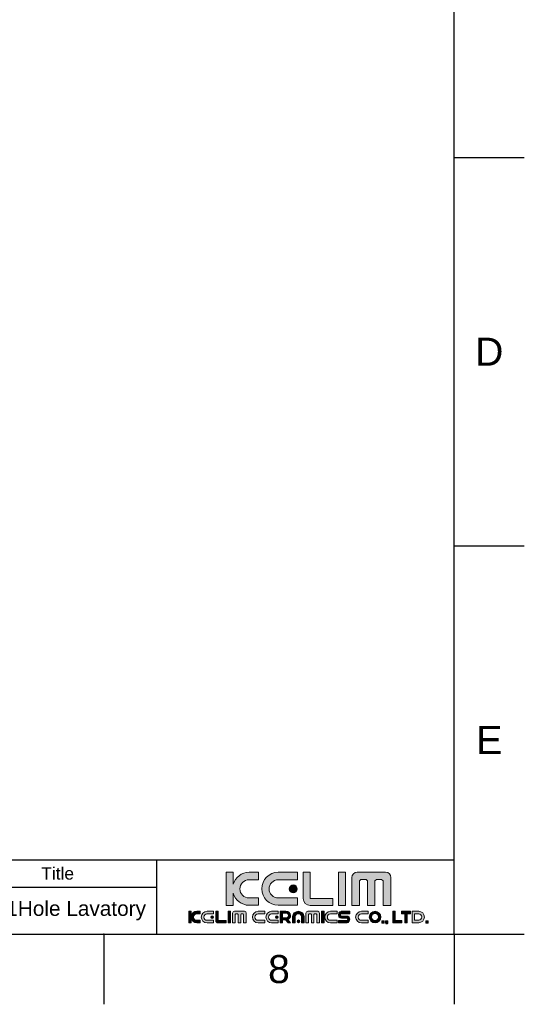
# Model space of a CAD drawing. Header units: millimetres. Extents: x 601 to 1195, y -13 to 407.
# Tile 3 of 4: x 1093 to 1195, y -13 to 185. Entities that reach past the tile are written whole.
import ezdxf

# ---------------------------------------------------------------- set-up
doc = ezdxf.new("R2010")
doc.units = ezdxf.units.MM
doc.header["$LTSCALE"] = 0.1
doc.layers.add('FORM', color=7, linetype='Continuous')
doc.layers.add('TEXT', color=2, linetype='Continuous')
doc.styles.get("Standard").update_dxf_attribs({"font": 'arial_0.ttf'})

msp = doc.modelspace()

# ---------------------------------------------------------------- hatches: boundary and pattern name
at = {"layer": 'TEXT'}
h = msp.add_hatch(color=2, dxfattribs=at)
h.dxf.hatch_style = 2
edge = h.paths.add_edge_path()
edge.add_spline(control_points=[(1141.396, 8.181), (1141.396, 8.181), (1139.467, 8.181), (1139.467, 8.181), (1138.452, 8.181), (1137.635, 8.999), (1137.635, 10.01), (1137.635, 11.026), (1138.452, 11.843), (1139.467, 11.843), (1139.467, 11.843), (1141.396, 11.843), (1141.396, 11.843), (1141.396, 11.843), (1141.396, 13.357), (1141.396, 13.357), (1141.396, 13.357), (1139.489, 13.357), (1139.489, 13.357), (1137.963, 13.357), (1136.682, 12.334), (1136.291, 10.935), (1136.291, 10.935), (1136.291, 13.405), (1136.291, 13.405), (1136.291, 13.405), (1134.88, 13.405), (1134.88, 13.405), (1134.88, 13.405), (1134.88, 6.667), (1134.88, 6.667), (1134.88, 6.667), (1136.291, 6.667), (1136.291, 6.667), (1136.291, 6.667), (1136.291, 9.139), (1136.291, 9.139), (1136.682, 7.74), (1137.963, 6.714), (1139.489, 6.714), (1139.489, 6.714), (1141.396, 6.714), (1141.396, 6.714), (1141.396, 6.714), (1141.396, 8.181), (1141.396, 8.181)], knot_values=[0, 0, 0, 0, 1, 1, 1, 2, 2, 2, 3, 3, 3, 4, 4, 4, 5, 5, 5, 6, 6, 6, 7, 7, 7, 8, 8, 8, 9, 9, 9, 10, 10, 10, 11, 11, 11, 12, 12, 12, 13, 13, 13, 14, 14, 14, 15, 15, 15, 15], degree=3, periodic=0)
h = msp.add_hatch(color=256, dxfattribs=at)
h.dxf.hatch_style = 2
edge = h.paths.add_edge_path()
edge.add_spline(control_points=[(1145.379, 6.714), (1145.379, 6.714), (1149.219, 6.714), (1149.219, 6.714), (1149.219, 6.714), (1149.219, 8.181), (1149.219, 8.181), (1149.219, 8.181), (1145.354, 8.181), (1145.354, 8.181), (1144.342, 8.181), (1143.524, 8.999), (1143.524, 10.01), (1143.524, 11.026), (1144.341, 11.843), (1145.354, 11.843), (1145.354, 11.843), (1149.219, 11.843), (1149.219, 11.843), (1149.219, 11.843), (1149.219, 13.357), (1149.219, 13.357), (1149.219, 13.357), (1145.379, 13.357), (1145.379, 13.357), (1143.542, 13.357), (1142.057, 11.875), (1142.057, 10.036), (1142.057, 8.202), (1143.542, 6.714), (1145.379, 6.714)], knot_values=[0, 0, 0, 0, 1, 1, 1, 2, 2, 2, 3, 3, 3, 4, 4, 4, 5, 5, 5, 6, 6, 6, 7, 7, 7, 8, 8, 8, 9, 9, 9, 10, 10, 10, 10], degree=3, periodic=0)
h = msp.add_hatch(color=2, dxfattribs=at)
h.dxf.hatch_style = 2
edge = h.paths.add_edge_path()
edge.add_spline(control_points=[(1151.823, 6.662), (1151.823, 6.662), (1156.362, 6.662), (1156.362, 6.662), (1156.362, 6.662), (1156.362, 8.076), (1156.362, 8.076), (1156.362, 8.076), (1151.833, 8.076), (1151.833, 8.076), (1151.833, 8.076), (1151.828, 8.061), (1151.828, 8.061), (1151.828, 8.061), (1151.828, 13.405), (1151.828, 13.405), (1151.828, 13.405), (1150.413, 13.405), (1150.413, 13.405), (1150.413, 13.405), (1150.413, 8.076), (1150.413, 8.076), (1150.413, 8.076), (1150.408, 8.081), (1150.408, 8.081), (1150.408, 7.296), (1151.045, 6.656), (1151.833, 6.656), (1151.833, 6.656), (1151.823, 6.662), (1151.823, 6.662)], knot_values=[0, 0, 0, 0, 1, 1, 1, 2, 2, 2, 3, 3, 3, 4, 4, 4, 5, 5, 5, 6, 6, 6, 7, 7, 7, 8, 8, 8, 9, 9, 9, 10, 10, 10, 10], degree=3, periodic=0)
h = msp.add_hatch(color=2, dxfattribs=at)
h.dxf.hatch_style = 2
h.paths.add_polyline_path([(1158.953, 13.405), (1157.54, 13.405), (1157.54, 6.667), (1158.953, 6.667)])
h = msp.add_hatch(color=2, dxfattribs=at)
h.dxf.hatch_style = 2
edge = h.paths.add_edge_path()
edge.add_spline(control_points=[(1167.027, 13.373), (1167.027, 13.373), (1161.274, 13.373), (1161.274, 13.373), (1160.682, 13.373), (1160.203, 12.897), (1160.203, 12.31), (1160.203, 12.31), (1160.203, 6.677), (1160.203, 6.677), (1160.203, 6.677), (1161.732, 6.677), (1161.732, 6.677), (1161.732, 6.677), (1161.732, 11.612), (1161.732, 11.612), (1161.732, 11.612), (1162.049, 11.933), (1162.049, 11.933), (1162.049, 11.933), (1163.074, 11.933), (1163.074, 11.933), (1163.074, 11.933), (1163.394, 11.612), (1163.394, 11.612), (1163.394, 11.612), (1163.394, 6.677), (1163.394, 6.677), (1163.394, 6.677), (1164.87, 6.677), (1164.87, 6.677), (1164.87, 6.677), (1164.87, 11.612), (1164.87, 11.612), (1164.87, 11.612), (1165.193, 11.933), (1165.193, 11.933), (1165.193, 11.933), (1166.214, 11.933), (1166.214, 11.933), (1166.214, 11.933), (1166.532, 11.612), (1166.532, 11.612), (1166.532, 11.612), (1166.532, 6.677), (1166.532, 6.677), (1166.532, 6.677), (1168.097, 6.677), (1168.097, 6.677), (1168.097, 6.677), (1168.097, 12.31), (1168.097, 12.31), (1168.097, 12.897), (1167.616, 13.373), (1167.027, 13.373)], knot_values=[0, 0, 0, 0, 1, 1, 1, 2, 2, 2, 3, 3, 3, 4, 4, 4, 5, 5, 5, 6, 6, 6, 7, 7, 7, 8, 8, 8, 9, 9, 9, 10, 10, 10, 11, 11, 11, 12, 12, 12, 13, 13, 13, 14, 14, 14, 15, 15, 15, 16, 16, 16, 17, 17, 17, 18, 18, 18, 18], degree=3, periodic=0)
h = msp.add_hatch(color=2, dxfattribs=at)
h.dxf.hatch_style = 2
edge = h.paths.add_edge_path()
edge.add_spline(control_points=[(1147.6, 10.01), (1147.6, 9.57), (1147.956, 9.207), (1148.399, 9.207), (1148.841, 9.207), (1149.2, 9.57), (1149.2, 10.01), (1149.2, 10.455), (1148.841, 10.811), (1148.399, 10.811), (1147.956, 10.811), (1147.6, 10.455), (1147.6, 10.01)], knot_values=[0, 0, 0, 0, 1, 1, 1, 2, 2, 2, 3, 3, 3, 4, 4, 4, 4], degree=3, periodic=0)
h = msp.add_hatch(color=2, dxfattribs=at)
h.dxf.hatch_style = 2
edge = h.paths.add_edge_path()
edge.add_spline(control_points=[(1127.829, 4.636), (1127.829, 4.636), (1127.829, 5.5), (1127.829, 5.5), (1127.829, 5.5), (1127.337, 5.5), (1127.337, 5.5), (1127.337, 5.5), (1127.337, 3.15), (1127.337, 3.15), (1127.337, 3.15), (1127.829, 3.15), (1127.829, 3.15), (1127.829, 3.15), (1127.829, 4.016), (1127.829, 4.016), (1127.964, 3.527), (1128.411, 3.167), (1128.945, 3.167), (1128.945, 3.167), (1129.609, 3.167), (1129.609, 3.167), (1129.609, 3.167), (1129.609, 3.678), (1129.609, 3.678), (1129.609, 3.678), (1128.936, 3.678), (1128.936, 3.678), (1128.582, 3.678), (1128.297, 3.964), (1128.297, 4.316), (1128.297, 4.671), (1128.582, 4.955), (1128.936, 4.955), (1128.936, 4.955), (1129.609, 4.955), (1129.609, 4.955), (1129.609, 4.955), (1129.609, 5.484), (1129.609, 5.484), (1129.609, 5.484), (1128.945, 5.484), (1128.945, 5.484), (1128.411, 5.484), (1127.964, 5.125), (1127.829, 4.636)], knot_values=[0, 0, 0, 0, 1, 1, 1, 2, 2, 2, 3, 3, 3, 4, 4, 4, 5, 5, 5, 6, 6, 6, 7, 7, 7, 8, 8, 8, 9, 9, 9, 10, 10, 10, 11, 11, 11, 12, 12, 12, 13, 13, 13, 14, 14, 14, 15, 15, 15, 15], degree=3, periodic=0)
h = msp.add_hatch(color=2, dxfattribs=at)
h.dxf.hatch_style = 2
edge = h.paths.add_edge_path()
edge.add_spline(control_points=[(1129.84, 4.326), (1129.84, 3.686), (1130.358, 3.167), (1130.998, 3.167), (1130.998, 3.167), (1132.338, 3.167), (1132.338, 3.167), (1132.338, 3.167), (1132.338, 3.678), (1132.338, 3.678), (1132.338, 3.678), (1130.99, 3.678), (1130.99, 3.678), (1130.637, 3.678), (1130.351, 3.964), (1130.351, 4.316), (1130.351, 4.671), (1130.636, 4.955), (1130.99, 4.955), (1130.99, 4.955), (1132.338, 4.955), (1132.338, 4.955), (1132.338, 4.955), (1132.338, 5.484), (1132.338, 5.484), (1132.338, 5.484), (1130.998, 5.484), (1130.998, 5.484), (1130.358, 5.484), (1129.84, 4.966), (1129.84, 4.326)], knot_values=[0, 0, 0, 0, 1, 1, 1, 2, 2, 2, 3, 3, 3, 4, 4, 4, 5, 5, 5, 6, 6, 6, 7, 7, 7, 8, 8, 8, 9, 9, 9, 10, 10, 10, 10], degree=3, periodic=0)
h = msp.add_hatch(color=2, dxfattribs=at)
h.dxf.hatch_style = 2
edge = h.paths.add_edge_path()
edge.add_spline(control_points=[(1131.773, 4.316), (1131.773, 4.162), (1131.897, 4.037), (1132.052, 4.037), (1132.206, 4.037), (1132.331, 4.162), (1132.331, 4.316), (1132.331, 4.471), (1132.206, 4.596), (1132.052, 4.596), (1131.897, 4.596), (1131.773, 4.471), (1131.773, 4.316)], knot_values=[0, 0, 0, 0, 1, 1, 1, 2, 2, 2, 3, 3, 3, 4, 4, 4, 4], degree=3, periodic=0)
h = msp.add_hatch(color=2, dxfattribs=at)
h.dxf.hatch_style = 2
edge = h.paths.add_edge_path()
edge.add_spline(control_points=[(1133.247, 3.637), (1133.247, 3.637), (1133.247, 5.5), (1133.247, 5.5), (1133.247, 5.5), (1132.754, 5.5), (1132.754, 5.5), (1132.754, 5.5), (1132.754, 3.642), (1132.754, 3.642), (1132.754, 3.642), (1132.752, 3.644), (1132.752, 3.644), (1132.752, 3.369), (1132.974, 3.147), (1133.249, 3.147), (1133.249, 3.147), (1133.246, 3.149), (1133.246, 3.149), (1133.246, 3.149), (1134.829, 3.149), (1134.829, 3.149), (1134.829, 3.149), (1134.829, 3.642), (1134.829, 3.642), (1134.829, 3.642), (1133.249, 3.642), (1133.249, 3.642), (1133.249, 3.642), (1133.247, 3.637), (1133.247, 3.637)], knot_values=[0, 0, 0, 0, 1, 1, 1, 2, 2, 2, 3, 3, 3, 4, 4, 4, 5, 5, 5, 6, 6, 6, 7, 7, 7, 8, 8, 8, 9, 9, 9, 10, 10, 10, 10], degree=3, periodic=0)
h = msp.add_hatch(color=2, dxfattribs=at)
h.dxf.hatch_style = 2
h.paths.add_polyline_path([(1135.24, 3.15), (1135.732, 3.15), (1135.732, 5.5), (1135.24, 5.5)])
h = msp.add_hatch(color=2, dxfattribs=at)
h.dxf.hatch_style = 2
edge = h.paths.add_edge_path()
edge.add_spline(control_points=[(1138.548, 5.489), (1138.548, 5.489), (1136.542, 5.489), (1136.542, 5.489), (1136.335, 5.489), (1136.169, 5.323), (1136.169, 5.119), (1136.169, 5.119), (1136.169, 3.154), (1136.169, 3.154), (1136.169, 3.154), (1136.702, 3.154), (1136.702, 3.154), (1136.702, 3.154), (1136.702, 4.875), (1136.702, 4.875), (1136.702, 4.875), (1136.812, 4.987), (1136.812, 4.987), (1136.812, 4.987), (1137.17, 4.987), (1137.17, 4.987), (1137.17, 4.987), (1137.281, 4.875), (1137.281, 4.875), (1137.281, 4.875), (1137.281, 3.154), (1137.281, 3.154), (1137.281, 3.154), (1137.796, 3.154), (1137.796, 3.154), (1137.796, 3.154), (1137.796, 4.875), (1137.796, 4.875), (1137.796, 4.875), (1137.909, 4.987), (1137.909, 4.987), (1137.909, 4.987), (1138.265, 4.987), (1138.265, 4.987), (1138.265, 4.987), (1138.376, 4.875), (1138.376, 4.875), (1138.376, 4.875), (1138.376, 3.154), (1138.376, 3.154), (1138.376, 3.154), (1138.922, 3.154), (1138.922, 3.154), (1138.922, 3.154), (1138.922, 5.119), (1138.922, 5.119), (1138.922, 5.323), (1138.754, 5.489), (1138.548, 5.489)], knot_values=[0, 0, 0, 0, 1, 1, 1, 2, 2, 2, 3, 3, 3, 4, 4, 4, 5, 5, 5, 6, 6, 6, 7, 7, 7, 8, 8, 8, 9, 9, 9, 10, 10, 10, 11, 11, 11, 12, 12, 12, 13, 13, 13, 14, 14, 14, 15, 15, 15, 16, 16, 16, 17, 17, 17, 18, 18, 18, 18], degree=3, periodic=0)
h = msp.add_hatch(color=2, dxfattribs=at)
h.dxf.hatch_style = 2
edge = h.paths.add_edge_path()
edge.add_spline(control_points=[(1140.153, 4.326), (1140.153, 3.686), (1140.671, 3.167), (1141.312, 3.167), (1141.312, 3.167), (1142.651, 3.167), (1142.651, 3.167), (1142.651, 3.167), (1142.651, 3.678), (1142.651, 3.678), (1142.651, 3.678), (1141.303, 3.678), (1141.303, 3.678), (1140.95, 3.678), (1140.665, 3.964), (1140.665, 4.316), (1140.665, 4.671), (1140.95, 4.955), (1141.303, 4.955), (1141.303, 4.955), (1142.651, 4.955), (1142.651, 4.955), (1142.651, 4.955), (1142.651, 5.484), (1142.651, 5.484), (1142.651, 5.484), (1141.312, 5.484), (1141.312, 5.484), (1140.671, 5.484), (1140.153, 4.966), (1140.153, 4.326)], knot_values=[0, 0, 0, 0, 1, 1, 1, 2, 2, 2, 3, 3, 3, 4, 4, 4, 5, 5, 5, 6, 6, 6, 7, 7, 7, 8, 8, 8, 9, 9, 9, 10, 10, 10, 10], degree=3, periodic=0)
h = msp.add_hatch(color=2, dxfattribs=at)
h.dxf.hatch_style = 2
edge = h.paths.add_edge_path()
edge.add_spline(control_points=[(1142.882, 4.326), (1142.882, 3.686), (1143.4, 3.167), (1144.04, 3.167), (1144.04, 3.167), (1145.38, 3.167), (1145.38, 3.167), (1145.38, 3.167), (1145.38, 3.678), (1145.38, 3.678), (1145.38, 3.678), (1144.032, 3.678), (1144.032, 3.678), (1143.678, 3.678), (1143.393, 3.964), (1143.393, 4.316), (1143.393, 4.671), (1143.678, 4.955), (1144.032, 4.955), (1144.032, 4.955), (1145.38, 4.955), (1145.38, 4.955), (1145.38, 4.955), (1145.38, 5.484), (1145.38, 5.484), (1145.38, 5.484), (1144.04, 5.484), (1144.04, 5.484), (1143.4, 5.484), (1142.882, 4.966), (1142.882, 4.326)], knot_values=[0, 0, 0, 0, 1, 1, 1, 2, 2, 2, 3, 3, 3, 4, 4, 4, 5, 5, 5, 6, 6, 6, 7, 7, 7, 8, 8, 8, 9, 9, 9, 10, 10, 10, 10], degree=3, periodic=0)
h = msp.add_hatch(color=2, dxfattribs=at)
h.dxf.hatch_style = 2
edge = h.paths.add_edge_path()
edge.add_spline(control_points=[(1144.815, 4.316), (1144.815, 4.162), (1144.939, 4.037), (1145.094, 4.037), (1145.248, 4.037), (1145.373, 4.162), (1145.373, 4.316), (1145.373, 4.471), (1145.248, 4.596), (1145.094, 4.596), (1144.939, 4.596), (1144.815, 4.471), (1144.815, 4.316)], knot_values=[0, 0, 0, 0, 1, 1, 1, 2, 2, 2, 3, 3, 3, 4, 4, 4, 4], degree=3, periodic=0)
h = msp.add_hatch(color=2, dxfattribs=at)
h.dxf.hatch_style = 2
edge = h.paths.add_edge_path()
edge.add_spline(control_points=[(1147.869, 4.634), (1147.869, 5.112), (1147.431, 5.5), (1146.89, 5.5), (1146.89, 5.5), (1146.25, 5.5), (1146.25, 5.5), (1146.25, 5.5), (1145.758, 5.5), (1145.758, 5.5), (1145.758, 5.5), (1145.758, 5.118), (1145.758, 5.118), (1145.758, 5.118), (1145.758, 4.163), (1145.758, 4.163), (1145.758, 4.163), (1145.758, 3.769), (1145.758, 3.769), (1145.758, 3.769), (1145.758, 3.15), (1145.758, 3.15), (1145.758, 3.15), (1146.25, 3.15), (1146.25, 3.15), (1146.25, 3.15), (1146.25, 3.769), (1146.25, 3.769), (1146.25, 3.769), (1146.85, 3.769), (1146.85, 3.769), (1146.85, 3.769), (1147.374, 3.15), (1147.374, 3.15), (1147.374, 3.15), (1147.867, 3.15), (1147.867, 3.15), (1147.867, 3.15), (1147.282, 3.841), (1147.282, 3.841), (1147.627, 3.974), (1147.869, 4.279), (1147.869, 4.634)], knot_values=[0, 0, 0, 0, 1, 1, 1, 2, 2, 2, 3, 3, 3, 4, 4, 4, 5, 5, 5, 6, 6, 6, 7, 7, 7, 8, 8, 8, 9, 9, 9, 10, 10, 10, 11, 11, 11, 12, 12, 12, 13, 13, 13, 14, 14, 14, 14], degree=3, periodic=0)
edge = h.paths.add_edge_path()
edge.add_spline(control_points=[(1146.897, 4.163), (1146.897, 4.163), (1146.25, 4.163), (1146.25, 4.163), (1146.25, 4.163), (1146.25, 5.118), (1146.25, 5.118), (1146.25, 5.118), (1146.897, 5.118), (1146.897, 5.118), (1147.196, 5.118), (1147.436, 4.904), (1147.436, 4.641), (1147.436, 4.377), (1147.196, 4.163), (1146.897, 4.163)], knot_values=[0, 0, 0, 0, 1, 1, 1, 2, 2, 2, 3, 3, 3, 4, 4, 4, 5, 5, 5, 5], degree=3, periodic=0)
h = msp.add_hatch(color=2, dxfattribs=at)
h.dxf.hatch_style = 2
edge = h.paths.add_edge_path()
edge.add_spline(control_points=[(1149.424, 5.484), (1148.785, 5.484), (1148.265, 5.004), (1148.265, 4.409), (1148.265, 4.409), (1148.265, 3.167), (1148.265, 3.167), (1148.265, 3.167), (1148.776, 3.167), (1148.776, 3.167), (1148.776, 3.167), (1148.776, 4.417), (1148.776, 4.417), (1148.776, 4.744), (1149.062, 5.009), (1149.415, 5.009), (1149.769, 5.009), (1150.054, 4.745), (1150.054, 4.417), (1150.054, 4.417), (1150.054, 3.167), (1150.054, 3.167), (1150.054, 3.167), (1150.582, 3.167), (1150.582, 3.167), (1150.582, 3.167), (1150.582, 4.409), (1150.582, 4.409), (1150.582, 5.004), (1150.065, 5.484), (1149.424, 5.484)], knot_values=[0, 0, 0, 0, 1, 1, 1, 2, 2, 2, 3, 3, 3, 4, 4, 4, 5, 5, 5, 6, 6, 6, 7, 7, 7, 8, 8, 8, 9, 9, 9, 10, 10, 10, 10], degree=3, periodic=0)
h = msp.add_hatch(color=2, dxfattribs=at)
h.dxf.hatch_style = 2
edge = h.paths.add_edge_path()
edge.add_spline(control_points=[(1153.323, 5.489), (1153.323, 5.489), (1151.316, 5.489), (1151.316, 5.489), (1151.11, 5.489), (1150.943, 5.323), (1150.943, 5.119), (1150.943, 5.119), (1150.943, 3.154), (1150.943, 3.154), (1150.943, 3.154), (1151.476, 3.154), (1151.476, 3.154), (1151.476, 3.154), (1151.476, 4.875), (1151.476, 4.875), (1151.476, 4.875), (1151.587, 4.987), (1151.587, 4.987), (1151.587, 4.987), (1151.945, 4.987), (1151.945, 4.987), (1151.945, 4.987), (1152.056, 4.875), (1152.056, 4.875), (1152.056, 4.875), (1152.056, 3.154), (1152.056, 3.154), (1152.056, 3.154), (1152.571, 3.154), (1152.571, 3.154), (1152.571, 3.154), (1152.571, 4.875), (1152.571, 4.875), (1152.571, 4.875), (1152.684, 4.987), (1152.684, 4.987), (1152.684, 4.987), (1153.039, 4.987), (1153.039, 4.987), (1153.039, 4.987), (1153.15, 4.875), (1153.15, 4.875), (1153.15, 4.875), (1153.15, 3.154), (1153.15, 3.154), (1153.15, 3.154), (1153.696, 3.154), (1153.696, 3.154), (1153.696, 3.154), (1153.696, 5.119), (1153.696, 5.119), (1153.696, 5.323), (1153.529, 5.489), (1153.323, 5.489)], knot_values=[0, 0, 0, 0, 1, 1, 1, 2, 2, 2, 3, 3, 3, 4, 4, 4, 5, 5, 5, 6, 6, 6, 7, 7, 7, 8, 8, 8, 9, 9, 9, 10, 10, 10, 11, 11, 11, 12, 12, 12, 13, 13, 13, 14, 14, 14, 15, 15, 15, 16, 16, 16, 17, 17, 17, 18, 18, 18, 18], degree=3, periodic=0)
h = msp.add_hatch(color=2, dxfattribs=at)
h.dxf.hatch_style = 2
h.paths.add_polyline_path([(1154.127, 3.15), (1154.62, 3.15), (1154.62, 5.5), (1154.127, 5.5)])
h = msp.add_hatch(color=2, dxfattribs=at)
h.dxf.hatch_style = 2
edge = h.paths.add_edge_path()
edge.add_spline(control_points=[(1154.764, 4.326), (1154.764, 3.686), (1155.282, 3.167), (1155.923, 3.167), (1155.923, 3.167), (1157.262, 3.167), (1157.262, 3.167), (1157.262, 3.167), (1157.262, 3.678), (1157.262, 3.678), (1157.262, 3.678), (1155.914, 3.678), (1155.914, 3.678), (1155.561, 3.678), (1155.276, 3.964), (1155.276, 4.316), (1155.276, 4.671), (1155.561, 4.955), (1155.914, 4.955), (1155.914, 4.955), (1157.262, 4.955), (1157.262, 4.955), (1157.262, 4.955), (1157.262, 5.484), (1157.262, 5.484), (1157.262, 5.484), (1155.923, 5.484), (1155.923, 5.484), (1155.282, 5.484), (1154.764, 4.966), (1154.764, 4.326)], knot_values=[0, 0, 0, 0, 1, 1, 1, 2, 2, 2, 3, 3, 3, 4, 4, 4, 5, 5, 5, 6, 6, 6, 7, 7, 7, 8, 8, 8, 9, 9, 9, 10, 10, 10, 10], degree=3, periodic=0)
h = msp.add_hatch(color=2, dxfattribs=at)
h.dxf.hatch_style = 2
edge = h.paths.add_edge_path()
edge.add_spline(control_points=[(1157.51, 4.768), (1157.51, 4.05), (1158.24, 4.111), (1158.24, 4.111), (1158.24, 4.111), (1158.258, 4.111), (1158.258, 4.111), (1158.258, 4.111), (1159.045, 4.111), (1159.045, 4.111), (1159.045, 4.111), (1159.186, 4.111), (1159.186, 4.111), (1159.186, 4.111), (1159.377, 4.081), (1159.377, 3.897), (1159.377, 3.712), (1159.253, 3.642), (1159.185, 3.642), (1159.185, 3.642), (1157.51, 3.642), (1157.51, 3.642), (1157.51, 3.642), (1157.51, 3.168), (1157.51, 3.168), (1157.51, 3.168), (1159.175, 3.168), (1159.175, 3.168), (1159.175, 3.168), (1159.793, 3.167), (1159.793, 3.884), (1159.793, 4.602), (1159.063, 4.54), (1159.063, 4.54), (1159.063, 4.54), (1159.045, 4.54), (1159.045, 4.54), (1159.045, 4.54), (1158.258, 4.54), (1158.258, 4.54), (1158.258, 4.54), (1158.117, 4.54), (1158.117, 4.54), (1158.117, 4.54), (1157.926, 4.571), (1157.926, 4.755), (1157.926, 4.939), (1158.051, 5.009), (1158.118, 5.009), (1158.118, 5.009), (1159.793, 5.009), (1159.793, 5.009), (1159.793, 5.009), (1159.793, 5.484), (1159.793, 5.484), (1159.793, 5.484), (1158.129, 5.484), (1158.129, 5.484), (1158.129, 5.484), (1157.51, 5.485), (1157.51, 4.768)], knot_values=[0, 0, 0, 0, 1, 1, 1, 2, 2, 2, 3, 3, 3, 4, 4, 4, 5, 5, 5, 6, 6, 6, 7, 7, 7, 8, 8, 8, 9, 9, 9, 10, 10, 10, 11, 11, 11, 12, 12, 12, 13, 13, 13, 14, 14, 14, 15, 15, 15, 16, 16, 16, 17, 17, 17, 18, 18, 18, 19, 19, 19, 20, 20, 20, 20], degree=3, periodic=0)
h = msp.add_hatch(color=2, dxfattribs=at)
h.dxf.hatch_style = 2
edge = h.paths.add_edge_path()
edge.add_spline(control_points=[(1160.985, 4.326), (1160.985, 3.686), (1161.503, 3.167), (1162.144, 3.167), (1162.144, 3.167), (1163.483, 3.167), (1163.483, 3.167), (1163.483, 3.167), (1163.483, 3.678), (1163.483, 3.678), (1163.483, 3.678), (1162.135, 3.678), (1162.135, 3.678), (1161.782, 3.678), (1161.497, 3.964), (1161.497, 4.316), (1161.497, 4.671), (1161.782, 4.955), (1162.135, 4.955), (1162.135, 4.955), (1163.483, 4.955), (1163.483, 4.955), (1163.483, 4.955), (1163.483, 5.484), (1163.483, 5.484), (1163.483, 5.484), (1162.144, 5.484), (1162.144, 5.484), (1161.503, 5.484), (1160.985, 4.966), (1160.985, 4.326)], knot_values=[0, 0, 0, 0, 1, 1, 1, 2, 2, 2, 3, 3, 3, 4, 4, 4, 5, 5, 5, 6, 6, 6, 7, 7, 7, 8, 8, 8, 9, 9, 9, 10, 10, 10, 10], degree=3, periodic=0)
h = msp.add_hatch(color=2, dxfattribs=at)
h.dxf.hatch_style = 2
edge = h.paths.add_edge_path()
edge.add_spline(control_points=[(1164.897, 5.484), (1164.257, 5.484), (1163.738, 4.966), (1163.738, 4.326), (1163.738, 3.686), (1164.257, 3.168), (1164.897, 3.168), (1165.537, 3.168), (1166.055, 3.686), (1166.055, 4.326), (1166.055, 4.966), (1165.537, 5.484), (1164.897, 5.484)], knot_values=[0, 0, 0, 0, 1, 1, 1, 2, 2, 2, 3, 3, 3, 4, 4, 4, 4], degree=3, periodic=0)
edge = h.paths.add_edge_path()
edge.add_spline(control_points=[(1164.897, 3.618), (1164.506, 3.618), (1164.189, 3.935), (1164.189, 4.326), (1164.189, 4.717), (1164.506, 5.034), (1164.897, 5.034), (1165.288, 5.034), (1165.605, 4.717), (1165.605, 4.326), (1165.605, 3.935), (1165.288, 3.618), (1164.897, 3.618)], knot_values=[0, 0, 0, 0, 1, 1, 1, 2, 2, 2, 3, 3, 3, 4, 4, 4, 4], degree=3, periodic=0)
h = msp.add_hatch(color=2, dxfattribs=at)
h.dxf.hatch_style = 2
h.paths.add_polyline_path([(1168.945, 5.5), (1168.452, 5.5), (1168.452, 3.643), (1168.452, 3.15), (1168.945, 3.15), (1170.27, 3.15), (1170.27, 3.643), (1168.945, 3.643)])
h = msp.add_hatch(color=2, dxfattribs=at)
h.dxf.hatch_style = 2
h.paths.add_polyline_path([(1170.891, 5.5), (1170.228, 5.5), (1170.228, 5.007), (1170.891, 5.007), (1170.891, 3.15), (1171.384, 3.15), (1171.384, 5.007), (1172.046, 5.007), (1172.046, 5.5), (1171.384, 5.5)])
h = msp.add_hatch(color=2, dxfattribs=at)
h.dxf.hatch_style = 2
edge = h.paths.add_edge_path()
edge.add_spline(control_points=[(1173.702, 5.492), (1173.702, 5.492), (1172.363, 5.492), (1172.363, 5.492), (1172.363, 5.492), (1172.363, 3.175), (1172.363, 3.175), (1172.363, 3.175), (1173.702, 3.175), (1173.702, 3.175), (1174.343, 3.175), (1174.86, 3.693), (1174.86, 4.334), (1174.86, 4.973), (1174.343, 5.492), (1173.702, 5.492)], knot_values=[0, 0, 0, 0, 1, 1, 1, 2, 2, 2, 3, 3, 3, 4, 4, 4, 5, 5, 5, 5], degree=3, periodic=0)
edge = h.paths.add_edge_path()
edge.add_spline(control_points=[(1173.71, 3.704), (1173.71, 3.704), (1172.856, 3.704), (1172.856, 3.704), (1172.856, 3.704), (1172.856, 4.98), (1172.856, 4.98), (1172.856, 4.98), (1173.71, 4.98), (1173.71, 4.98), (1174.064, 4.98), (1174.349, 4.695), (1174.349, 4.342), (1174.349, 3.988), (1174.064, 3.704), (1173.71, 3.704)], knot_values=[0, 0, 0, 0, 1, 1, 1, 2, 2, 2, 3, 3, 3, 4, 4, 4, 5, 5, 5, 5], degree=3, periodic=0)
h = msp.add_hatch(color=2, dxfattribs=at)
h.dxf.hatch_style = 2
edge = h.paths.add_edge_path()
edge.add_spline(control_points=[(1149.432, 3.743), (1149.277, 3.743), (1149.153, 3.618), (1149.153, 3.463), (1149.153, 3.31), (1149.277, 3.184), (1149.432, 3.184), (1149.586, 3.184), (1149.711, 3.31), (1149.711, 3.463), (1149.711, 3.618), (1149.586, 3.743), (1149.432, 3.743)], knot_values=[0, 0, 0, 0, 1, 1, 1, 2, 2, 2, 3, 3, 3, 4, 4, 4, 4], degree=3, periodic=0)
h = msp.add_hatch(color=2, dxfattribs=at)
h.dxf.hatch_style = 2
h.paths.add_polyline_path([(1166.247, 3.077), (1166.759, 3.077), (1166.759, 3.589), (1166.247, 3.589)])
h = msp.add_hatch(color=2, dxfattribs=at)
h.dxf.hatch_style = 2
h.paths.add_polyline_path([(1166.994, 3.077), (1167.199, 3.077), (1167.056, 2.954), (1167.363, 2.954), (1167.506, 3.077), (1167.506, 3.589), (1166.994, 3.589)])
h = msp.add_hatch(color=2, dxfattribs=at)
h.dxf.hatch_style = 2
h.paths.add_polyline_path([(1175.129, 3.077), (1175.64, 3.077), (1175.64, 3.589), (1175.129, 3.589)])

# ---------------------------------------------------------------- linework, layer by layer
for p, q in [((1180.867, 0.869), (1180.867, 392.586)), ((1180.867, 157.556), (1195.008, 157.556)), ((1180.867, 79.213), (1195.008, 79.213)), ((615.21, 0.869), (1180.867, 0.869)), ((1110.16, 0.869), (1110.16, -13.272)), ((1180.867, 0.869), (1195.008, 0.869)), ((1180.867, 0.869), (1180.867, -13.272))]:
    msp.add_line(p, q)
for p in [(1180.867, 157.556), (1180.867, 79.213), (1110.16, 0.869)]:
    msp.add_point(p)
at = {"layer": 'FORM'}
for p, q in [((910.367, 15.869), (1180.867, 15.869)), ((1120.867, 0.869), (1120.867, 15.869)), ((980.867, 10.369), (1120.867, 10.369))]:
    msp.add_line(p, q, dxfattribs=at)
at = {"layer": 'TEXT', "lineweight": 0}
for points in [[(1158.953, 13.405), (1157.54, 13.405), (1157.54, 6.667), (1158.953, 6.667), (1158.953, 13.405)], [(1135.24, 3.15), (1135.732, 3.15), (1135.732, 5.5), (1135.24, 5.5), (1135.24, 3.15)], [(1154.127, 3.15), (1154.62, 3.15), (1154.62, 5.5), (1154.127, 5.5), (1154.127, 3.15)], [(1168.945, 5.5), (1168.452, 5.5), (1168.452, 3.643), (1168.452, 3.15), (1168.945, 3.15), (1170.27, 3.15), (1170.27, 3.643), (1168.945, 3.643), (1168.945, 5.5)], [(1170.891, 5.5), (1170.228, 5.5), (1170.228, 5.007), (1170.891, 5.007), (1170.891, 3.15), (1171.384, 3.15), (1171.384, 5.007), (1172.046, 5.007), (1172.046, 5.5), (1171.384, 5.5), (1170.891, 5.5)], [(1166.247, 3.077), (1166.759, 3.077), (1166.759, 3.589), (1166.247, 3.589), (1166.247, 3.077)], [(1166.994, 3.077), (1167.199, 3.077), (1167.056, 2.954), (1167.363, 2.954), (1167.506, 3.077), (1167.506, 3.589), (1166.994, 3.589), (1166.994, 3.077)], [(1175.129, 3.077), (1175.64, 3.077), (1175.64, 3.589), (1175.129, 3.589), (1175.129, 3.077)]]:
    msp.add_lwpolyline(points, dxfattribs=at)
for points, knots in [([(1141.396, 8.181), (1141.396, 8.181), (1139.467, 8.181), (1139.467, 8.181), (1138.452, 8.181), (1137.635, 8.999), (1137.635, 10.01), (1137.635, 11.026), (1138.452, 11.843), (1139.467, 11.843), (1139.467, 11.843), (1141.396, 11.843), (1141.396, 11.843), (1141.396, 11.843), (1141.396, 13.357), (1141.396, 13.357), (1141.396, 13.357), (1139.489, 13.357), (1139.489, 13.357), (1137.963, 13.357), (1136.682, 12.334), (1136.291, 10.935), (1136.291, 10.935), (1136.291, 13.405), (1136.291, 13.405), (1136.291, 13.405), (1134.88, 13.405), (1134.88, 13.405), (1134.88, 13.405), (1134.88, 6.667), (1134.88, 6.667), (1134.88, 6.667), (1136.291, 6.667), (1136.291, 6.667), (1136.291, 6.667), (1136.291, 9.139), (1136.291, 9.139), (1136.682, 7.74), (1137.963, 6.714), (1139.489, 6.714), (1139.489, 6.714), (1141.396, 6.714), (1141.396, 6.714), (1141.396, 6.714), (1141.396, 8.181), (1141.396, 8.181)], [0, 0, 0, 0, 1, 1, 1, 2, 2, 2, 3, 3, 3, 4, 4, 4, 5, 5, 5, 6, 6, 6, 7, 7, 7, 8, 8, 8, 9, 9, 9, 10, 10, 10, 11, 11, 11, 12, 12, 12, 13, 13, 13, 14, 14, 14, 15, 15, 15, 15]), ([(1145.379, 6.714), (1145.379, 6.714), (1149.219, 6.714), (1149.219, 6.714), (1149.219, 6.714), (1149.219, 8.181), (1149.219, 8.181), (1149.219, 8.181), (1145.354, 8.181), (1145.354, 8.181), (1144.342, 8.181), (1143.524, 8.999), (1143.524, 10.01), (1143.524, 11.026), (1144.341, 11.843), (1145.354, 11.843), (1145.354, 11.843), (1149.219, 11.843), (1149.219, 11.843), (1149.219, 11.843), (1149.219, 13.357), (1149.219, 13.357), (1149.219, 13.357), (1145.379, 13.357), (1145.379, 13.357), (1143.542, 13.357), (1142.057, 11.875), (1142.057, 10.036), (1142.057, 8.202), (1143.542, 6.714), (1145.379, 6.714)], [0, 0, 0, 0, 1, 1, 1, 2, 2, 2, 3, 3, 3, 4, 4, 4, 5, 5, 5, 6, 6, 6, 7, 7, 7, 8, 8, 8, 9, 9, 9, 10, 10, 10, 10]), ([(1151.823, 6.662), (1151.823, 6.662), (1156.362, 6.662), (1156.362, 6.662), (1156.362, 6.662), (1156.362, 8.076), (1156.362, 8.076), (1156.362, 8.076), (1151.833, 8.076), (1151.833, 8.076), (1151.833, 8.076), (1151.828, 8.061), (1151.828, 8.061), (1151.828, 8.061), (1151.828, 13.405), (1151.828, 13.405), (1151.828, 13.405), (1150.413, 13.405), (1150.413, 13.405), (1150.413, 13.405), (1150.413, 8.076), (1150.413, 8.076), (1150.413, 8.076), (1150.408, 8.081), (1150.408, 8.081), (1150.408, 7.296), (1151.045, 6.656), (1151.833, 6.656), (1151.833, 6.656), (1151.823, 6.662), (1151.823, 6.662)], [0, 0, 0, 0, 1, 1, 1, 2, 2, 2, 3, 3, 3, 4, 4, 4, 5, 5, 5, 6, 6, 6, 7, 7, 7, 8, 8, 8, 9, 9, 9, 10, 10, 10, 10]), ([(1167.027, 13.373), (1167.027, 13.373), (1161.274, 13.373), (1161.274, 13.373), (1160.682, 13.373), (1160.203, 12.897), (1160.203, 12.31), (1160.203, 12.31), (1160.203, 6.677), (1160.203, 6.677), (1160.203, 6.677), (1161.732, 6.677), (1161.732, 6.677), (1161.732, 6.677), (1161.732, 11.612), (1161.732, 11.612), (1161.732, 11.612), (1162.049, 11.933), (1162.049, 11.933), (1162.049, 11.933), (1163.074, 11.933), (1163.074, 11.933), (1163.074, 11.933), (1163.394, 11.612), (1163.394, 11.612), (1163.394, 11.612), (1163.394, 6.677), (1163.394, 6.677), (1163.394, 6.677), (1164.87, 6.677), (1164.87, 6.677), (1164.87, 6.677), (1164.87, 11.612), (1164.87, 11.612), (1164.87, 11.612), (1165.193, 11.933), (1165.193, 11.933), (1165.193, 11.933), (1166.214, 11.933), (1166.214, 11.933), (1166.214, 11.933), (1166.532, 11.612), (1166.532, 11.612), (1166.532, 11.612), (1166.532, 6.677), (1166.532, 6.677), (1166.532, 6.677), (1168.097, 6.677), (1168.097, 6.677), (1168.097, 6.677), (1168.097, 12.31), (1168.097, 12.31), (1168.097, 12.897), (1167.616, 13.373), (1167.027, 13.373)], [0, 0, 0, 0, 1, 1, 1, 2, 2, 2, 3, 3, 3, 4, 4, 4, 5, 5, 5, 6, 6, 6, 7, 7, 7, 8, 8, 8, 9, 9, 9, 10, 10, 10, 11, 11, 11, 12, 12, 12, 13, 13, 13, 14, 14, 14, 15, 15, 15, 16, 16, 16, 17, 17, 17, 18, 18, 18, 18]), ([(1147.6, 10.01), (1147.6, 9.57), (1147.956, 9.207), (1148.399, 9.207), (1148.841, 9.207), (1149.2, 9.57), (1149.2, 10.01), (1149.2, 10.455), (1148.841, 10.811), (1148.399, 10.811), (1147.956, 10.811), (1147.6, 10.455), (1147.6, 10.01)], [0, 0, 0, 0, 1, 1, 1, 2, 2, 2, 3, 3, 3, 4, 4, 4, 4]), ([(1127.829, 4.636), (1127.829, 4.636), (1127.829, 5.5), (1127.829, 5.5), (1127.829, 5.5), (1127.337, 5.5), (1127.337, 5.5), (1127.337, 5.5), (1127.337, 3.15), (1127.337, 3.15), (1127.337, 3.15), (1127.829, 3.15), (1127.829, 3.15), (1127.829, 3.15), (1127.829, 4.016), (1127.829, 4.016), (1127.964, 3.527), (1128.411, 3.167), (1128.945, 3.167), (1128.945, 3.167), (1129.609, 3.167), (1129.609, 3.167), (1129.609, 3.167), (1129.609, 3.678), (1129.609, 3.678), (1129.609, 3.678), (1128.936, 3.678), (1128.936, 3.678), (1128.582, 3.678), (1128.297, 3.964), (1128.297, 4.316), (1128.297, 4.671), (1128.582, 4.955), (1128.936, 4.955), (1128.936, 4.955), (1129.609, 4.955), (1129.609, 4.955), (1129.609, 4.955), (1129.609, 5.484), (1129.609, 5.484), (1129.609, 5.484), (1128.945, 5.484), (1128.945, 5.484), (1128.411, 5.484), (1127.964, 5.125), (1127.829, 4.636)], [0, 0, 0, 0, 1, 1, 1, 2, 2, 2, 3, 3, 3, 4, 4, 4, 5, 5, 5, 6, 6, 6, 7, 7, 7, 8, 8, 8, 9, 9, 9, 10, 10, 10, 11, 11, 11, 12, 12, 12, 13, 13, 13, 14, 14, 14, 15, 15, 15, 15]), ([(1129.84, 4.326), (1129.84, 3.686), (1130.358, 3.167), (1130.998, 3.167), (1130.998, 3.167), (1132.338, 3.167), (1132.338, 3.167), (1132.338, 3.167), (1132.338, 3.678), (1132.338, 3.678), (1132.338, 3.678), (1130.99, 3.678), (1130.99, 3.678), (1130.637, 3.678), (1130.351, 3.964), (1130.351, 4.316), (1130.351, 4.671), (1130.636, 4.955), (1130.99, 4.955), (1130.99, 4.955), (1132.338, 4.955), (1132.338, 4.955), (1132.338, 4.955), (1132.338, 5.484), (1132.338, 5.484), (1132.338, 5.484), (1130.998, 5.484), (1130.998, 5.484), (1130.358, 5.484), (1129.84, 4.966), (1129.84, 4.326)], [0, 0, 0, 0, 1, 1, 1, 2, 2, 2, 3, 3, 3, 4, 4, 4, 5, 5, 5, 6, 6, 6, 7, 7, 7, 8, 8, 8, 9, 9, 9, 10, 10, 10, 10]), ([(1131.773, 4.316), (1131.773, 4.162), (1131.897, 4.037), (1132.052, 4.037), (1132.206, 4.037), (1132.331, 4.162), (1132.331, 4.316), (1132.331, 4.471), (1132.206, 4.596), (1132.052, 4.596), (1131.897, 4.596), (1131.773, 4.471), (1131.773, 4.316)], [0, 0, 0, 0, 1, 1, 1, 2, 2, 2, 3, 3, 3, 4, 4, 4, 4]), ([(1133.247, 3.637), (1133.247, 3.637), (1133.247, 5.5), (1133.247, 5.5), (1133.247, 5.5), (1132.754, 5.5), (1132.754, 5.5), (1132.754, 5.5), (1132.754, 3.642), (1132.754, 3.642), (1132.754, 3.642), (1132.752, 3.644), (1132.752, 3.644), (1132.752, 3.369), (1132.974, 3.147), (1133.249, 3.147), (1133.249, 3.147), (1133.246, 3.149), (1133.246, 3.149), (1133.246, 3.149), (1134.829, 3.149), (1134.829, 3.149), (1134.829, 3.149), (1134.829, 3.642), (1134.829, 3.642), (1134.829, 3.642), (1133.249, 3.642), (1133.249, 3.642), (1133.249, 3.642), (1133.247, 3.637), (1133.247, 3.637)], [0, 0, 0, 0, 1, 1, 1, 2, 2, 2, 3, 3, 3, 4, 4, 4, 5, 5, 5, 6, 6, 6, 7, 7, 7, 8, 8, 8, 9, 9, 9, 10, 10, 10, 10]), ([(1138.548, 5.489), (1138.548, 5.489), (1136.542, 5.489), (1136.542, 5.489), (1136.335, 5.489), (1136.169, 5.323), (1136.169, 5.119), (1136.169, 5.119), (1136.169, 3.154), (1136.169, 3.154), (1136.169, 3.154), (1136.702, 3.154), (1136.702, 3.154), (1136.702, 3.154), (1136.702, 4.875), (1136.702, 4.875), (1136.702, 4.875), (1136.812, 4.987), (1136.812, 4.987), (1136.812, 4.987), (1137.17, 4.987), (1137.17, 4.987), (1137.17, 4.987), (1137.281, 4.875), (1137.281, 4.875), (1137.281, 4.875), (1137.281, 3.154), (1137.281, 3.154), (1137.281, 3.154), (1137.796, 3.154), (1137.796, 3.154), (1137.796, 3.154), (1137.796, 4.875), (1137.796, 4.875), (1137.796, 4.875), (1137.909, 4.987), (1137.909, 4.987), (1137.909, 4.987), (1138.265, 4.987), (1138.265, 4.987), (1138.265, 4.987), (1138.376, 4.875), (1138.376, 4.875), (1138.376, 4.875), (1138.376, 3.154), (1138.376, 3.154), (1138.376, 3.154), (1138.922, 3.154), (1138.922, 3.154), (1138.922, 3.154), (1138.922, 5.119), (1138.922, 5.119), (1138.922, 5.323), (1138.754, 5.489), (1138.548, 5.489)], [0, 0, 0, 0, 1, 1, 1, 2, 2, 2, 3, 3, 3, 4, 4, 4, 5, 5, 5, 6, 6, 6, 7, 7, 7, 8, 8, 8, 9, 9, 9, 10, 10, 10, 11, 11, 11, 12, 12, 12, 13, 13, 13, 14, 14, 14, 15, 15, 15, 16, 16, 16, 17, 17, 17, 18, 18, 18, 18]), ([(1140.153, 4.326), (1140.153, 3.686), (1140.671, 3.167), (1141.312, 3.167), (1141.312, 3.167), (1142.651, 3.167), (1142.651, 3.167), (1142.651, 3.167), (1142.651, 3.678), (1142.651, 3.678), (1142.651, 3.678), (1141.303, 3.678), (1141.303, 3.678), (1140.95, 3.678), (1140.665, 3.964), (1140.665, 4.316), (1140.665, 4.671), (1140.95, 4.955), (1141.303, 4.955), (1141.303, 4.955), (1142.651, 4.955), (1142.651, 4.955), (1142.651, 4.955), (1142.651, 5.484), (1142.651, 5.484), (1142.651, 5.484), (1141.312, 5.484), (1141.312, 5.484), (1140.671, 5.484), (1140.153, 4.966), (1140.153, 4.326)], [0, 0, 0, 0, 1, 1, 1, 2, 2, 2, 3, 3, 3, 4, 4, 4, 5, 5, 5, 6, 6, 6, 7, 7, 7, 8, 8, 8, 9, 9, 9, 10, 10, 10, 10]), ([(1142.882, 4.326), (1142.882, 3.686), (1143.4, 3.167), (1144.04, 3.167), (1144.04, 3.167), (1145.38, 3.167), (1145.38, 3.167), (1145.38, 3.167), (1145.38, 3.678), (1145.38, 3.678), (1145.38, 3.678), (1144.032, 3.678), (1144.032, 3.678), (1143.678, 3.678), (1143.393, 3.964), (1143.393, 4.316), (1143.393, 4.671), (1143.678, 4.955), (1144.032, 4.955), (1144.032, 4.955), (1145.38, 4.955), (1145.38, 4.955), (1145.38, 4.955), (1145.38, 5.484), (1145.38, 5.484), (1145.38, 5.484), (1144.04, 5.484), (1144.04, 5.484), (1143.4, 5.484), (1142.882, 4.966), (1142.882, 4.326)], [0, 0, 0, 0, 1, 1, 1, 2, 2, 2, 3, 3, 3, 4, 4, 4, 5, 5, 5, 6, 6, 6, 7, 7, 7, 8, 8, 8, 9, 9, 9, 10, 10, 10, 10]), ([(1144.815, 4.316), (1144.815, 4.162), (1144.939, 4.037), (1145.094, 4.037), (1145.248, 4.037), (1145.373, 4.162), (1145.373, 4.316), (1145.373, 4.471), (1145.248, 4.596), (1145.094, 4.596), (1144.939, 4.596), (1144.815, 4.471), (1144.815, 4.316)], [0, 0, 0, 0, 1, 1, 1, 2, 2, 2, 3, 3, 3, 4, 4, 4, 4]), ([(1147.869, 4.634), (1147.869, 5.112), (1147.431, 5.5), (1146.89, 5.5), (1146.89, 5.5), (1146.25, 5.5), (1146.25, 5.5), (1146.25, 5.5), (1145.758, 5.5), (1145.758, 5.5), (1145.758, 5.5), (1145.758, 5.118), (1145.758, 5.118), (1145.758, 5.118), (1145.758, 4.163), (1145.758, 4.163), (1145.758, 4.163), (1145.758, 3.769), (1145.758, 3.769), (1145.758, 3.769), (1145.758, 3.15), (1145.758, 3.15), (1145.758, 3.15), (1146.25, 3.15), (1146.25, 3.15), (1146.25, 3.15), (1146.25, 3.769), (1146.25, 3.769), (1146.25, 3.769), (1146.85, 3.769), (1146.85, 3.769), (1146.85, 3.769), (1147.374, 3.15), (1147.374, 3.15), (1147.374, 3.15), (1147.867, 3.15), (1147.867, 3.15), (1147.867, 3.15), (1147.282, 3.841), (1147.282, 3.841), (1147.627, 3.974), (1147.869, 4.279), (1147.869, 4.634)], [0, 0, 0, 0, 1, 1, 1, 2, 2, 2, 3, 3, 3, 4, 4, 4, 5, 5, 5, 6, 6, 6, 7, 7, 7, 8, 8, 8, 9, 9, 9, 10, 10, 10, 11, 11, 11, 12, 12, 12, 13, 13, 13, 14, 14, 14, 14]), ([(1146.897, 4.163), (1146.897, 4.163), (1146.25, 4.163), (1146.25, 4.163), (1146.25, 4.163), (1146.25, 5.118), (1146.25, 5.118), (1146.25, 5.118), (1146.897, 5.118), (1146.897, 5.118), (1147.196, 5.118), (1147.436, 4.904), (1147.436, 4.641), (1147.436, 4.377), (1147.196, 4.163), (1146.897, 4.163)], [0, 0, 0, 0, 1, 1, 1, 2, 2, 2, 3, 3, 3, 4, 4, 4, 5, 5, 5, 5]), ([(1149.424, 5.484), (1148.785, 5.484), (1148.265, 5.004), (1148.265, 4.409), (1148.265, 4.409), (1148.265, 3.167), (1148.265, 3.167), (1148.265, 3.167), (1148.776, 3.167), (1148.776, 3.167), (1148.776, 3.167), (1148.776, 4.417), (1148.776, 4.417), (1148.776, 4.744), (1149.062, 5.009), (1149.415, 5.009), (1149.769, 5.009), (1150.054, 4.745), (1150.054, 4.417), (1150.054, 4.417), (1150.054, 3.167), (1150.054, 3.167), (1150.054, 3.167), (1150.582, 3.167), (1150.582, 3.167), (1150.582, 3.167), (1150.582, 4.409), (1150.582, 4.409), (1150.582, 5.004), (1150.065, 5.484), (1149.424, 5.484)], [0, 0, 0, 0, 1, 1, 1, 2, 2, 2, 3, 3, 3, 4, 4, 4, 5, 5, 5, 6, 6, 6, 7, 7, 7, 8, 8, 8, 9, 9, 9, 10, 10, 10, 10]), ([(1153.323, 5.489), (1153.323, 5.489), (1151.316, 5.489), (1151.316, 5.489), (1151.11, 5.489), (1150.943, 5.323), (1150.943, 5.119), (1150.943, 5.119), (1150.943, 3.154), (1150.943, 3.154), (1150.943, 3.154), (1151.476, 3.154), (1151.476, 3.154), (1151.476, 3.154), (1151.476, 4.875), (1151.476, 4.875), (1151.476, 4.875), (1151.587, 4.987), (1151.587, 4.987), (1151.587, 4.987), (1151.945, 4.987), (1151.945, 4.987), (1151.945, 4.987), (1152.056, 4.875), (1152.056, 4.875), (1152.056, 4.875), (1152.056, 3.154), (1152.056, 3.154), (1152.056, 3.154), (1152.571, 3.154), (1152.571, 3.154), (1152.571, 3.154), (1152.571, 4.875), (1152.571, 4.875), (1152.571, 4.875), (1152.684, 4.987), (1152.684, 4.987), (1152.684, 4.987), (1153.039, 4.987), (1153.039, 4.987), (1153.039, 4.987), (1153.15, 4.875), (1153.15, 4.875), (1153.15, 4.875), (1153.15, 3.154), (1153.15, 3.154), (1153.15, 3.154), (1153.696, 3.154), (1153.696, 3.154), (1153.696, 3.154), (1153.696, 5.119), (1153.696, 5.119), (1153.696, 5.323), (1153.529, 5.489), (1153.323, 5.489)], [0, 0, 0, 0, 1, 1, 1, 2, 2, 2, 3, 3, 3, 4, 4, 4, 5, 5, 5, 6, 6, 6, 7, 7, 7, 8, 8, 8, 9, 9, 9, 10, 10, 10, 11, 11, 11, 12, 12, 12, 13, 13, 13, 14, 14, 14, 15, 15, 15, 16, 16, 16, 17, 17, 17, 18, 18, 18, 18]), ([(1154.764, 4.326), (1154.764, 3.686), (1155.282, 3.167), (1155.923, 3.167), (1155.923, 3.167), (1157.262, 3.167), (1157.262, 3.167), (1157.262, 3.167), (1157.262, 3.678), (1157.262, 3.678), (1157.262, 3.678), (1155.914, 3.678), (1155.914, 3.678), (1155.561, 3.678), (1155.276, 3.964), (1155.276, 4.316), (1155.276, 4.671), (1155.561, 4.955), (1155.914, 4.955), (1155.914, 4.955), (1157.262, 4.955), (1157.262, 4.955), (1157.262, 4.955), (1157.262, 5.484), (1157.262, 5.484), (1157.262, 5.484), (1155.923, 5.484), (1155.923, 5.484), (1155.282, 5.484), (1154.764, 4.966), (1154.764, 4.326)], [0, 0, 0, 0, 1, 1, 1, 2, 2, 2, 3, 3, 3, 4, 4, 4, 5, 5, 5, 6, 6, 6, 7, 7, 7, 8, 8, 8, 9, 9, 9, 10, 10, 10, 10]), ([(1157.51, 4.768), (1157.51, 4.05), (1158.24, 4.111), (1158.24, 4.111), (1158.24, 4.111), (1158.258, 4.111), (1158.258, 4.111), (1158.258, 4.111), (1159.045, 4.111), (1159.045, 4.111), (1159.045, 4.111), (1159.186, 4.111), (1159.186, 4.111), (1159.186, 4.111), (1159.377, 4.081), (1159.377, 3.897), (1159.377, 3.712), (1159.253, 3.642), (1159.185, 3.642), (1159.185, 3.642), (1157.51, 3.642), (1157.51, 3.642), (1157.51, 3.642), (1157.51, 3.168), (1157.51, 3.168), (1157.51, 3.168), (1159.175, 3.168), (1159.175, 3.168), (1159.175, 3.168), (1159.793, 3.167), (1159.793, 3.884), (1159.793, 4.602), (1159.063, 4.54), (1159.063, 4.54), (1159.063, 4.54), (1159.045, 4.54), (1159.045, 4.54), (1159.045, 4.54), (1158.258, 4.54), (1158.258, 4.54), (1158.258, 4.54), (1158.117, 4.54), (1158.117, 4.54), (1158.117, 4.54), (1157.926, 4.571), (1157.926, 4.755), (1157.926, 4.939), (1158.051, 5.009), (1158.118, 5.009), (1158.118, 5.009), (1159.793, 5.009), (1159.793, 5.009), (1159.793, 5.009), (1159.793, 5.484), (1159.793, 5.484), (1159.793, 5.484), (1158.129, 5.484), (1158.129, 5.484), (1158.129, 5.484), (1157.51, 5.485), (1157.51, 4.768)], [0, 0, 0, 0, 1, 1, 1, 2, 2, 2, 3, 3, 3, 4, 4, 4, 5, 5, 5, 6, 6, 6, 7, 7, 7, 8, 8, 8, 9, 9, 9, 10, 10, 10, 11, 11, 11, 12, 12, 12, 13, 13, 13, 14, 14, 14, 15, 15, 15, 16, 16, 16, 17, 17, 17, 18, 18, 18, 19, 19, 19, 20, 20, 20, 20]), ([(1160.985, 4.326), (1160.985, 3.686), (1161.503, 3.167), (1162.144, 3.167), (1162.144, 3.167), (1163.483, 3.167), (1163.483, 3.167), (1163.483, 3.167), (1163.483, 3.678), (1163.483, 3.678), (1163.483, 3.678), (1162.135, 3.678), (1162.135, 3.678), (1161.782, 3.678), (1161.497, 3.964), (1161.497, 4.316), (1161.497, 4.671), (1161.782, 4.955), (1162.135, 4.955), (1162.135, 4.955), (1163.483, 4.955), (1163.483, 4.955), (1163.483, 4.955), (1163.483, 5.484), (1163.483, 5.484), (1163.483, 5.484), (1162.144, 5.484), (1162.144, 5.484), (1161.503, 5.484), (1160.985, 4.966), (1160.985, 4.326)], [0, 0, 0, 0, 1, 1, 1, 2, 2, 2, 3, 3, 3, 4, 4, 4, 5, 5, 5, 6, 6, 6, 7, 7, 7, 8, 8, 8, 9, 9, 9, 10, 10, 10, 10]), ([(1164.897, 5.484), (1164.257, 5.484), (1163.738, 4.966), (1163.738, 4.326), (1163.738, 3.686), (1164.257, 3.168), (1164.897, 3.168), (1165.537, 3.168), (1166.055, 3.686), (1166.055, 4.326), (1166.055, 4.966), (1165.537, 5.484), (1164.897, 5.484)], [0, 0, 0, 0, 1, 1, 1, 2, 2, 2, 3, 3, 3, 4, 4, 4, 4]), ([(1164.897, 3.618), (1164.506, 3.618), (1164.189, 3.935), (1164.189, 4.326), (1164.189, 4.717), (1164.506, 5.034), (1164.897, 5.034), (1165.288, 5.034), (1165.605, 4.717), (1165.605, 4.326), (1165.605, 3.935), (1165.288, 3.618), (1164.897, 3.618)], [0, 0, 0, 0, 1, 1, 1, 2, 2, 2, 3, 3, 3, 4, 4, 4, 4]), ([(1173.702, 5.492), (1173.702, 5.492), (1172.363, 5.492), (1172.363, 5.492), (1172.363, 5.492), (1172.363, 3.175), (1172.363, 3.175), (1172.363, 3.175), (1173.702, 3.175), (1173.702, 3.175), (1174.343, 3.175), (1174.86, 3.693), (1174.86, 4.334), (1174.86, 4.973), (1174.343, 5.492), (1173.702, 5.492)], [0, 0, 0, 0, 1, 1, 1, 2, 2, 2, 3, 3, 3, 4, 4, 4, 5, 5, 5, 5]), ([(1173.71, 3.704), (1173.71, 3.704), (1172.856, 3.704), (1172.856, 3.704), (1172.856, 3.704), (1172.856, 4.98), (1172.856, 4.98), (1172.856, 4.98), (1173.71, 4.98), (1173.71, 4.98), (1174.064, 4.98), (1174.349, 4.695), (1174.349, 4.342), (1174.349, 3.988), (1174.064, 3.704), (1173.71, 3.704)], [0, 0, 0, 0, 1, 1, 1, 2, 2, 2, 3, 3, 3, 4, 4, 4, 5, 5, 5, 5]), ([(1149.432, 3.743), (1149.277, 3.743), (1149.153, 3.618), (1149.153, 3.463), (1149.153, 3.31), (1149.277, 3.184), (1149.432, 3.184), (1149.586, 3.184), (1149.711, 3.31), (1149.711, 3.463), (1149.711, 3.618), (1149.586, 3.743), (1149.432, 3.743)], [0, 0, 0, 0, 1, 1, 1, 2, 2, 2, 3, 3, 3, 4, 4, 4, 4])]:
    msp.add_open_spline(points, degree=3, knots=knots, dxfattribs=at)

# ---------------------------------------------------------------- texts
at = {"char_height": 5.657, "attachment_point": 5}
for s, width, insert in [('D', 10, (1187.937, 118.384)), ('E', 10, (1187.937, 40.041)), ('8', 50, (1145.513, -6.202))]:
    msp.add_mtext_dynamic_manual_height_columns(s, width=width, gutter_width=12.5, heights=[0], dxfattribs=dict(at, insert=insert))
at = {"layer": 'TEXT', "attachment_point": 5}
for s, insert, char_height in [('Title', (1100.867, 13.119), 2.5), ('S/L 1Hole Lavatory', (1100.867, 5.619), 3)]:
    msp.add_mtext_dynamic_manual_height_columns(s, width=40, gutter_width=12.5, heights=[0], dxfattribs=dict(at, insert=insert, char_height=char_height))

doc.saveas('drawing.dxf')
